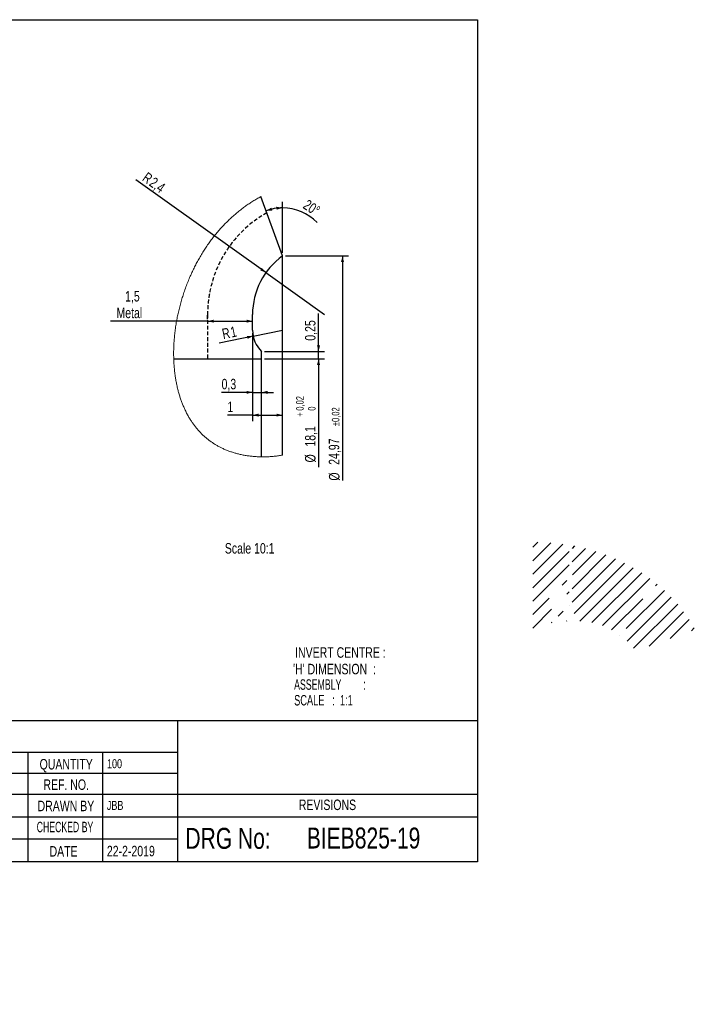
# Model space of a CAD drawing. Header units: millimetres. Extents: x 8 to 484, y -40 to 289.
# Tile 2 of 2: x 259 to 484, y -40 to 289. Entities that reach past the tile are written whole.
import ezdxf

# ---------------------------------------------------------------- set-up
doc = ezdxf.new("R2010")
doc.units = ezdxf.units.MM
doc.linetypes.add('HIDDEN', pattern=[1.905, 1.27, -0.635])
for name, color, linetype in [('DIMENSIONS', 2, 'Continuous'), ('HATCH', 3, 'Continuous'), ('HIDDEN', 3, 'HIDDEN'), ('TEXT', 2, 'Continuous')]:
    doc.layers.add(name, color=color, linetype=linetype)
doc.layers.add('OUTLINE', color=7, linetype='Continuous', lineweight=25)
doc.styles.add('SLDTEXTSTYLE0', font='TXT', dxfattribs={"width": 0.75})
doc.styles.add('SLDTEXTSTYLE1', font='TXT', dxfattribs={"width": 0.660714})
doc.styles.add('SLDTEXTSTYLE5', font='TXT', dxfattribs={"width": 0.620208})
doc.styles.add('SLDTEXTSTYLE8', font='TXT', dxfattribs={"width": 0.625})
doc.dimstyles.new('SLDDIMSTYLE12', dxfattribs={"dimtxt": 3.5, "dimasz": 2, "dimexe": 0, "dimexo": 0.0625, "dimgap": 0.875, "dimtad": 1, "dimlfac": 0.1, "dimrnd": 1e-09, "dimzin": 12, "dimdsep": 46, "dimtxsty": 'SLDTEXTSTYLE0', "dimsah": 1, "dimcen": 0.09, "dimadec": 0, "dimazin": 3, "dimtfac": 1, "dimtofl": 0, "dimtmove": 0, "dimatfit": 3, "dimfxl": 0, "dimfrac": 2, "dimtolj": 1, "dimtzin": 12, "dimarcsym": 0})
doc.dimstyles.new('SLDDIMSTYLE13', dxfattribs={"dimtxt": 3.5, "dimasz": 2, "dimexe": 0, "dimexo": 0.0625, "dimgap": 0.875, "dimtad": 1, "dimlfac": 0.1, "dimrnd": 1e-09, "dimzin": 12, "dimdsep": 46, "dimtxsty": 'SLDTEXTSTYLE0', "dimsah": 1, "dimcen": 0, "dimadec": 0, "dimazin": 3, "dimtfac": 1, "dimtofl": 0, "dimtmove": 0, "dimatfit": 3, "dimfxl": 0, "dimfrac": 2, "dimtolj": 1, "dimtzin": 12, "dimarcsym": 0})
doc.dimstyles.new('SLDDIMSTYLE14', dxfattribs={"dimtxt": 3.5, "dimasz": 2, "dimexe": 0, "dimexo": 0.0625, "dimgap": 0.875, "dimtad": 1, "dimlfac": 0.1, "dimrnd": 1e-09, "dimzin": 12, "dimdsep": 46, "dimtxsty": 'SLDTEXTSTYLE0', "dimsah": 1, "dimcen": 0.09, "dimse2": 1, "dimsd2": 1, "dimadec": 0, "dimazin": 3, "dimtol": 1, "dimtp": 0.02, "dimtfac": 1, "dimtofl": 0, "dimtmove": 0, "dimatfit": 3, "dimfxl": 0, "dimfrac": 2, "dimtolj": 1, "dimarcsym": 0})
doc.dimstyles.new('SLDDIMSTYLE15', dxfattribs={"dimtxt": 3.5, "dimasz": 2, "dimexe": 0, "dimexo": 0.0625, "dimgap": 0.875, "dimtad": 1, "dimlfac": 0.1, "dimrnd": 1e-09, "dimdsep": 46, "dimtxsty": 'SLDTEXTSTYLE0', "dimsah": 1, "dimcen": 0.09, "dimadec": 0, "dimazin": 2, "dimtfac": 1, "dimtmove": 0, "dimatfit": 0, "dimfxl": 0, "dimfrac": 2, "dimtolj": 1, "dimtzin": 12, "dimarcsym": 0})
doc.dimstyles.new('SLDDIMSTYLE16', dxfattribs={"dimtxt": 3.5, "dimasz": 2, "dimexe": 0, "dimexo": 0.0625, "dimgap": 0.875, "dimtad": 1, "dimlfac": 0.1, "dimrnd": 1e-09, "dimzin": 12, "dimdsep": 46, "dimtxsty": 'SLDTEXTSTYLE0', "dimsah": 1, "dimcen": 0.09, "dimse2": 1, "dimsd2": 1, "dimadec": 0, "dimazin": 3, "dimtol": 1, "dimtp": 0.02, "dimtm": 0.02, "dimtfac": 1, "dimtofl": 0, "dimtmove": 0, "dimatfit": 3, "dimfxl": 0, "dimfrac": 2, "dimtolj": 1, "dimarcsym": 0})
doc.dimstyles.new('SLDDIMSTYLE17', dxfattribs={"dimtxt": 3.5, "dimasz": 2, "dimexe": 0, "dimexo": 0.0625, "dimgap": 0.875, "dimtad": 1, "dimdec": 4, "dimlfac": 0.1, "dimzin": 12, "dimdsep": 46, "dimtxsty": 'SLDTEXTSTYLE0', "dimsah": 1, "dimcen": 0.09, "dimazin": 3, "dimtfac": 1, "dimtofl": 0, "dimtmove": 0, "dimatfit": 3, "dimfxl": 0, "dimfrac": 2, "dimtolj": 1, "dimtzin": 12, "dimarcsym": 0})

# ---------------------------------------------------------------- blocks, each defined once
blk = doc.blocks.new('SW_HATCH_0')
at = {"layer": 'HATCH', "color": 0}
for p, q in [((-15.89, 2.07), (-17.57, 0.39)), ((-11.55, 1.92), (-17.57, -4.1)), ((-7.49, 1.49), (-17.57, -8.59)), ((-3.65, 0.84), (-4.47, 0.02)), ((0, 0), (-4.47, -4.47)), ((-5.47, -0.98), (-17.57, -13.08)), ((6.82, -2.16), (-4.47, -13.45)), ((3.49, -1), (-4.26, -8.75)), ((-5.47, -5.47), (-17.57, -17.57)), ((10.01, -3.46), (-4.47, -17.94)), ((13.07, -4.89), (-3.72, -21.68)), ((15.99, -6.46), (-1.82, -24.27)), ((18.79, -8.15), (2.19, -24.75)), ((-6.22, -10.71), (-7.75, -12.24)), ((21.45, -9.98), (5.67, -25.76)), ((23.99, -11.93), (23.43, -12.49)), ((-5.47, -14.45), (-6.24, -15.22)), ((26.39, -14.02), (13.66, -26.75)), ((28.66, -16.24), (13.94, -30.96)), ((-12.09, -16.58), (-17.57, -22.06)), ((-5.47, -18.94), (-5.47, -18.94)), ((19.15, -16.78), (8.76, -27.16)), ((30.79, -18.6), (16.08, -33.31)), ((-11.32, -20.3), (-17.57, -26.55)), ((-7.45, -20.92), (-9.07, -22.54)), ((32.79, -21.09), (21.25, -32.63)), ((-11.19, -24.66), (-11.4, -24.87)), ((-6.22, -24.18), (-6.29, -24.25)), ((34.64, -23.73), (28.31, -30.06)), ((11.51, -28.91), (11.5, -28.91)), ((36.34, -26.52), (35.37, -27.49))]:
    blk.add_line(p, q, dxfattribs=at)
blk = doc.blocks.new('_D_15')
at = {"layer": 'DIMENSIONS'}
for p, q in [((321.92, 188.39), (289.53, 188.39)), ((321.92, 189.04), (321.92, 190.39)), ((321.92, 188.39), (336.92, 188.39)), ((336.92, 189.04), (336.92, 190.39))]:
    blk.add_line(p, q, dxfattribs=at)
for points in [[(321.92, 188.39), (323.92, 187.89), (323.92, 188.89)], [(336.92, 188.39), (334.92, 188.89), (334.92, 187.89)]]:
    blk.add_solid(points, dxfattribs=at)
at = {"layer": 'DIMENSIONS', "char_height": 3.5, "attachment_point": 1, "style": 'SLDTEXTSTYLE0'}
for s, insert in [('1,5', (294.4, 198.45)), ('Metal', (291.52, 192.9))]:
    blk.add_mtext(s, dxfattribs=dict(at, insert=insert))
blk = doc.blocks.new('_D_16')
at = {"layer": 'DIMENSIONS'}
for q in [(297.96, 235.58), (360.92, 190.66)]:
    blk.add_line((341.38, 204.6), q, dxfattribs=at)
blk.add_solid([(341.38, 204.6), (340.04, 206.17), (339.46, 205.35)], dxfattribs=at)
at = {"layer": 'DIMENSIONS', "char_height": 3.5, "attachment_point": 1, "rotation": 324.4905, "style": 'SLDTEXTSTYLE0'}
for s, insert in [('R', (301.88, 238.33)), ('2,4', (304.18, 236.68))]:
    blk.add_mtext(s, dxfattribs=dict(at, insert=insert))
blk = doc.blocks.new('_D_17')
at = {"layer": 'DIMENSIONS'}
for p, q in [((340.92, 175.78), (360.95, 175.78)), ((358.95, 175.78), (358.95, 139.66))]:
    blk.add_line(p, q, dxfattribs=at)
blk.add_solid([(358.95, 175.78), (358.45, 173.78), (359.45, 173.78)], dxfattribs=at)
at = {"layer": 'DIMENSIONS', "attachment_point": 1, "rotation": 90, "style": 'SLDTEXTSTYLE0'}
for s, insert, char_height in [('0,02', (351.48, 158.52), 2.5), ('+', (351.48, 156.5), 2.5), ('0', (355.45, 158.52), 2.5), ('18,1', (354.43, 146.53), 3.5), ('%%c', (354.43, 141.25), 3.5)]:
    blk.add_mtext(s, dxfattribs=dict(at, insert=insert, char_height=char_height))
blk = doc.blocks.new('_D_18')
at = {"layer": 'DIMENSIONS'}
for q in [(346.92, 185.42), (325.83, 181.08)]:
    blk.add_line((337.12, 183.4), q, dxfattribs=at)
blk.add_solid([(337.12, 183.4), (335.07, 183.49), (335.27, 182.51)], dxfattribs=at)
at = {"layer": 'DIMENSIONS', "char_height": 3.5, "attachment_point": 1, "rotation": 11.6476, "style": 'SLDTEXTSTYLE0'}
for s, insert in [('R', (326.48, 185.78)), ('1', (329.25, 186.35))]:
    blk.add_mtext(s, dxfattribs=dict(at, insert=insert))
blk = doc.blocks.new('_D_19')
at = {"layer": 'DIMENSIONS'}
for p, q in [((336.92, 184.42), (336.92, 162.64)), ((336.92, 164.64), (326.59, 164.64)), ((336.92, 164.64), (339.92, 164.64)), ((339.92, 164.64), (343.92, 164.64))]:
    blk.add_line(p, q, dxfattribs=at)
for points in [[(336.92, 164.64), (334.92, 165.14), (334.92, 164.14)], [(339.92, 164.64), (341.92, 164.14), (341.92, 165.14)]]:
    blk.add_solid(points, dxfattribs=at)
at = {"layer": 'DIMENSIONS', "insert": (326.59, 169.15), "char_height": 3.5, "attachment_point": 1, "style": 'SLDTEXTSTYLE0'}
blk.add_mtext('0,3', dxfattribs=at)
blk = doc.blocks.new('_D_20')
at = {"layer": 'DIMENSIONS'}
for p, q in [((336.92, 184.42), (336.92, 155.03)), ((336.92, 157.03), (328.53, 157.03)), ((336.92, 157.03), (346.92, 157.03))]:
    blk.add_line(p, q, dxfattribs=at)
for points in [[(336.92, 157.03), (338.92, 156.53), (338.92, 157.53)], [(346.92, 157.03), (344.92, 157.53), (344.92, 156.53)]]:
    blk.add_solid(points, dxfattribs=at)
at = {"layer": 'DIMENSIONS', "insert": (328.53, 161.54), "char_height": 3.5, "attachment_point": 1, "style": 'SLDTEXTSTYLE0'}
blk.add_mtext('1', dxfattribs=at)
blk = doc.blocks.new('_D_21')
at = {"layer": 'DIMENSIONS'}
for p, q in [((347.92, 210.15), (368.95, 210.15)), ((366.95, 210.15), (366.95, 135.17))]:
    blk.add_line(p, q, dxfattribs=at)
blk.add_solid([(366.95, 210.15), (366.45, 208.15), (367.45, 208.15)], dxfattribs=at)
at = {"layer": 'DIMENSIONS', "attachment_point": 1, "rotation": 90, "style": 'SLDTEXTSTYLE0'}
for s, insert, char_height in [('±0,02', (363.39, 153.38), 2.5), ('24,97', (362.38, 140.45), 3.5), ('%%c', (362.43, 135.17), 3.5)]:
    blk.add_mtext(s, dxfattribs=dict(at, insert=insert, char_height=char_height))
blk = doc.blocks.new('_D_22')
at = {"layer": 'DIMENSIONS'}
for p, q in [((358.95, 178.28), (358.95, 190.93)), ((340.92, 178.28), (360.95, 178.28)), ((358.95, 175.78), (358.95, 178.28)), ((340.92, 175.78), (360.95, 175.78)), ((358.95, 175.78), (358.95, 171.78))]:
    blk.add_line(p, q, dxfattribs=at)
for points in [[(358.95, 178.28), (359.45, 180.28), (358.45, 180.28)], [(358.95, 175.78), (358.45, 173.78), (359.45, 173.78)]]:
    blk.add_solid(points, dxfattribs=at)
at = {"layer": 'DIMENSIONS', "insert": (354.43, 181.87), "char_height": 3.5, "attachment_point": 1, "rotation": 90, "style": 'SLDTEXTSTYLE0'}
blk.add_mtext('0,25', dxfattribs=at)
blk = doc.blocks.new('_D_23')
at = {"layer": 'DIMENSIONS'}
blk.add_line((346.92, 211.15), (346.92, 228.2), dxfattribs=at)
for start, end in [(90, 110), (43.8717, 90)]:
    blk.add_arc((346.92, 210.15), 16.05, start, end, dxfattribs=at)
for points in [[(341.43, 225.23), (343.49, 225.32), (343.21, 226.28)], [(346.92, 226.2), (344.89, 226.58), (344.95, 225.58)]]:
    blk.add_solid(points, dxfattribs=at)
at = {"layer": 'DIMENSIONS', "insert": (355.42, 229.2), "char_height": 3.5, "attachment_point": 1, "rotation": 326.2397, "style": 'SLDTEXTSTYLE0'}
blk.add_mtext('20°', dxfattribs=at)

msp = doc.modelspace()

# ---------------------------------------------------------------- linework, layer by layer
at = {"color": 7, "linetype": 'Continuous', "lineweight": 18, "flags": 128}
msp.add_lwpolyline([(339.70089, 229.98118), (339.36135, 229.79496), (339.02234, 229.6052), (338.6839, 229.41191), (338.34607, 229.21512), (338.0089, 229.01487), (337.67242, 228.81117), (337.35585, 228.61599), (337.03997, 228.41779), (336.72483, 228.2166), (336.41045, 228.01246), (336.09687, 227.80537), (335.78413, 227.59536), (335.47226, 227.38245), (335.1613, 227.16667), (334.85129, 226.94803), (334.54225, 226.72658), (334.23972, 226.50634), (333.93821, 226.28343), (333.63774, 226.05785), (333.33836, 225.82964), (333.01497, 225.57921), (332.69293, 225.32572), (332.37228, 225.06923), (332.05308, 224.80972), (331.73537, 224.54726), (331.41918, 224.28186), (331.10456, 224.01356), (330.79156, 223.74236), (330.46542, 223.4552), (330.14116, 223.16493), (329.81882, 222.8716), (329.49844, 222.57523), (329.18008, 222.27587), (328.86379, 221.97352), (328.54961, 221.66824), (328.2376, 221.36006), (327.92781, 221.049), (327.62028, 220.73509), (327.31506, 220.41837), (327.01221, 220.09888), (326.72888, 219.79513), (326.44774, 219.48897), (326.16882, 219.18041), (325.89218, 218.8695), (325.61785, 218.55625), (325.32945, 218.22149), (325.0437, 217.88419), (324.76061, 217.54435), (324.48017, 217.20202), (324.20239, 216.85724), (323.92727, 216.51004), (323.67032, 216.18049), (323.41575, 215.84885), (323.16356, 215.51513), (322.91375, 215.17939), (322.66633, 214.84165), (322.4213, 214.50193), (322.17867, 214.16026), (321.93843, 213.81667), (321.7006, 213.4712), (321.46518, 213.12386), (321.2363, 212.78094), (321.00975, 212.43628), (320.78554, 212.08992), (320.56366, 211.74186), (320.32668, 211.36415), (320.09243, 210.98454), (319.86092, 210.60306), (319.63215, 210.21975), (319.40613, 209.83465), (319.18285, 209.4478), (318.97486, 209.08147), (318.76931, 208.71364), (318.56623, 208.34433), (318.3656, 207.97358), (318.16743, 207.60142), (317.97174, 207.22786), (317.77851, 206.85295), (317.58776, 206.4767), (317.39948, 206.09916), (317.21369, 205.72035), (317.03363, 205.34709), (316.85598, 204.97266), (316.68073, 204.59709), (316.50789, 204.2204), (316.3144, 203.79103), (316.12404, 203.36029), (315.93679, 202.92823), (315.75268, 202.49488), (315.57171, 202.06029), (315.39387, 201.6245), (315.21918, 201.18755), (315.04764, 200.74946), (314.87131, 200.28937), (314.69845, 199.82812), (314.52907, 199.36579), (314.36317, 198.90241), (314.20076, 198.43802), (314.04184, 197.97268), (313.89739, 197.53974), (313.75597, 197.10606), (313.61758, 196.67168), (313.48222, 196.23661), (313.34989, 195.80091), (313.22288, 195.37241), (313.09882, 194.94336), (312.97769, 194.51382), (312.85951, 194.0838), (312.74196, 193.64455), (312.62749, 193.20489), (312.5161, 192.76484), (312.4078, 192.32446), (312.30259, 191.88377), (312.20048, 191.44281), (312.10146, 191.00162), (312.00556, 190.56025), (311.91276, 190.11871), (311.82308, 189.67707), (311.73653, 189.23533), (311.65309, 188.79356), (311.57279, 188.35178), (311.49562, 187.91003), (311.41436, 187.42419), (311.33691, 186.93849), (311.26327, 186.45296), (311.19345, 185.96767), (311.12745, 185.48266), (311.07077, 185.04204), (311.01727, 184.60172), (310.96694, 184.16176), (310.91979, 183.72217), (310.87583, 183.28302), (310.83505, 182.84433), (310.79748, 182.40614), (310.76584, 182.00494), (310.73689, 181.60421), (310.71065, 181.20399), (310.68709, 180.80431), (310.66625, 180.4052), (310.64811, 180.00668), (310.63268, 179.60879), (310.61997, 179.21156), (310.60997, 178.81499), (310.6027, 178.41915), (310.59815, 178.02404), (310.59633, 177.6297), (310.59711, 177.25862), (310.60033, 176.88828), (310.60599, 176.51868), (310.61408, 176.14988), (310.62461, 175.78188), (310.63949, 175.36636), (310.6575, 174.95193), (310.67865, 174.53864), (310.70294, 174.12652), (310.73039, 173.71559), (310.76099, 173.3059), (310.79474, 172.89749), (310.83166, 172.49039), (310.87374, 172.06533), (310.9193, 171.64179), (310.96835, 171.21981), (311.02089, 170.79942), (311.07692, 170.38066), (311.13646, 169.96358), (311.19028, 169.60745), (311.24668, 169.2526), (311.30567, 168.89906), (311.36724, 168.54686), (311.43141, 168.19601), (311.49817, 167.84656), (311.56752, 167.49852), (311.64681, 167.11733), (311.72925, 166.73792), (311.81485, 166.36031), (311.9036, 165.98454), (311.99551, 165.61065), (312.07736, 165.28961), (312.16157, 164.96999), (312.24814, 164.65186), (312.33707, 164.33521), (312.42837, 164.02006), (312.52036, 163.71202), (312.61463, 163.40548), (312.71119, 163.10046), (312.81005, 162.79697), (312.9133, 162.4889), (313.01894, 162.18246), (313.12698, 161.87769), (313.23741, 161.57461), (313.35026, 161.27323), (313.46551, 160.97359), (313.58317, 160.67569), (313.70324, 160.37957), (313.82573, 160.08525), (313.95063, 159.79274), (314.07796, 159.50207), (314.2077, 159.21326), (314.33988, 158.92634), (314.47448, 158.64131), (314.62535, 158.33001), (314.77917, 158.02107), (314.93594, 157.71452), (315.09566, 157.41039), (315.25834, 157.1087), (315.4088, 156.83659), (315.5617, 156.56655), (315.71707, 156.29859), (315.87488, 156.03274), (316.03516, 155.76904), (316.19789, 155.50748), (316.36309, 155.2481), (316.51669, 155.01227), (316.67237, 154.7783), (316.83012, 154.54621), (316.98995, 154.31602), (317.15186, 154.08775), (317.31585, 153.8614), (317.48193, 153.63701), (317.6501, 153.41458), (317.82036, 153.19413), (317.99271, 152.97568), (318.16715, 152.75925), (318.34369, 152.54485), (318.51206, 152.34458), (318.6823, 152.14614), (318.85441, 151.94955), (319.02839, 151.75483), (319.20424, 151.56199), (319.41005, 151.34122), (319.61837, 151.12301), (319.8292, 150.90737), (320.04255, 150.69434), (320.25842, 150.48392), (320.47681, 150.27615), (320.69773, 150.07104), (320.90246, 149.88539), (321.10932, 149.702), (321.31831, 149.5209), (321.52942, 149.34212), (321.74268, 149.16566), (321.95806, 148.99153), (322.17559, 148.81977), (322.39525, 148.65038), (322.61706, 148.48338), (322.84101, 148.31879), (323.06711, 148.15662), (323.29536, 147.99689), (323.51253, 147.84855), (323.73162, 147.7024), (323.95262, 147.55846), (324.17554, 147.41676), (324.40038, 147.27729), (324.64093, 147.13183), (324.88359, 146.98891), (325.12834, 146.84852), (325.37514, 146.71068), (325.62396, 146.57537), (325.87476, 146.44261), (326.11302, 146.31977), (326.35298, 146.1992), (326.59463, 146.0809), (326.83794, 145.96486), (327.08287, 145.8511), (327.35812, 145.72683), (327.63532, 145.60539), (327.91444, 145.48679), (328.19544, 145.37103), (328.47828, 145.25812), (328.76293, 145.14806), (329.04934, 145.04085), (329.33748, 144.93649), (329.6266, 144.83524), (329.91736, 144.73684), (330.20973, 144.64129), (330.50367, 144.54859), (330.79914, 144.45874), (331.0961, 144.37176), (331.37743, 144.29236), (331.66003, 144.21552), (331.94385, 144.14122), (332.22888, 144.06947), (332.51508, 144.00028), (332.83583, 143.92608), (333.15796, 143.85506), (333.48142, 143.78724), (333.80617, 143.72261), (334.13215, 143.66117), (334.45934, 143.60295), (334.78768, 143.54792), (335.11713, 143.4961), (335.44765, 143.4475), (335.77919, 143.40211), (336.11171, 143.35994), (336.44516, 143.321), (336.77951, 143.28528), (337.11471, 143.25278), (337.45071, 143.22352), (337.78747, 143.1975), (338.14104, 143.17372), (338.49534, 143.15349), (338.85033, 143.13683), (339.20595, 143.12373), (339.56216, 143.11421), (339.91891, 143.10826), (340.28345, 143.10588), (340.64844, 143.10723), (341.01383, 143.11232), (341.37957, 143.12115), (341.74559, 143.13372), (342.11186, 143.15004), (342.45736, 143.16886), (342.80298, 143.19103), (343.14868, 143.21654), (343.49441, 143.24539), (343.84012, 143.2776), (344.18577, 143.31315), (344.53132, 143.35207), (344.87671, 143.39435), (345.22191, 143.43999), (345.56688, 143.489), (345.9054, 143.54041), (346.24361, 143.59508), (346.58146, 143.65301), (346.91891, 143.71421)], dxfattribs=at)
at = {"layer": 'HIDDEN'}
msp.add_line((321.91891, 190.65627), (321.91891, 175.78187), dxfattribs=at)
msp.add_arc((360.91891, 190.65627), 39, 119.5769292, 180, dxfattribs=at)
at = {"layer": 'OUTLINE'}
for p, q in [((8, 289), (412, 289)), ((412, 289), (412, 8)), ((346.91891, 210.14985), (339.70089, 229.98118)), ((346.91891, 143.71421), (346.91891, 210.14985)), ((336.91891, 185.4233), (336.91891, 190.65626)), ((339.91891, 175.78188), (339.91891, 178.28187)), ((310.62461, 175.78188), (339.91891, 175.78188)), ((339.91891, 143.10826), (339.91891, 175.78188)), ((412, 55), (8, 55)), ((312, 8), (312, 55)), ((312, 44.5), (159, 44.5)), ((262, 8), (262, 44.5)), ((287, 8), (287, 44.5)), ((159, 37.5), (312, 37.5)), ((99, 30.5), (412, 30.5)), ((159, 23), (312, 23)), ((312, 23), (412, 23)), ((312, 15.5), (99, 15.5)), ((412, 8), (8, 8))]:
    msp.add_line(p, q, dxfattribs=at)
for centre, radius, start, end in [((360.91888, 190.65628), 23.99997, 125.6852983, 180.0000337), ((346.91893, 185.42331), 10.00002, 180.0000456, 225.5729544)]:
    msp.add_arc(centre, radius, start, end, dxfattribs=at)

# ---------------------------------------------------------------- block references
at = {"layer": 'HATCH'}
msp.add_blockref('SW_HATCH_0', (447.99352, 112.53418), dxfattribs=at)

# ---------------------------------------------------------------- texts
at = {"layer": 'TEXT'}
for s, insert, char_height, attachment_point, style in [('Scale 10:1', (327.6773, 114.3399), 3.5, 1, 'SLDTEXTSTYLE0'), ('INVERT CENTRE :', (351.13201, 79.56571), 3.5, 1, 'SLDTEXTSTYLE0'), ("'H' DIMENSION  :", (350.44396, 74.03884), 3.5, 1, 'SLDTEXTSTYLE0'), ('ASSEMBLY         :', (350.79564, 68.87764), 3.5, 1, 'SLDTEXTSTYLE8'), ('SCALE   :  1:1', (350.79564, 63.64092), 3.5, 1, 'SLDTEXTSTYLE1'), ('26-600 500ml YAK DA SEBE', (185.59608, 53.07133), 5, 1, 'SLDTEXTSTYLE0'), ('QUANTITY', (274.74339, 42.28181), 3.5, 2, 'SLDTEXTSTYLE0'), ('100', (288.35518, 42.21082), 3, 1, 'SLDTEXTSTYLE0'), ('REF. NO.', (274.74262, 35.47023), 3.5, 2, 'SLDTEXTSTYLE0'), ('DRAWN BY', (274.64783, 28.36069), 3.5, 2, 'SLDTEXTSTYLE0'), ('JBB', (288.31932, 28.2897), 3, 1, 'SLDTEXTSTYLE0'), ('REVISIONS', (361.91901, 28.73986), 3.5, 2, 'SLDTEXTSTYLE0'), ('CHECKED BY', (274.33641, 21.33873), 3.5, 2, 'SLDTEXTSTYLE5'), ('DRG No:', (314.51995, 19.3028), 7, 1, 'SLDTEXTSTYLE0'), ('BIEB825-19', (355.0469, 19.40975), 7, 1, 'SLDTEXTSTYLE0'), ('DATE', (273.867, 13.20559), 3.5, 2, 'SLDTEXTSTYLE0'), ('22-2-2019', (288.31932, 13.3049), 3.5, 1, 'SLDTEXTSTYLE0')]:
    msp.add_mtext(s, dxfattribs=dict(at, insert=insert, char_height=char_height, attachment_point=attachment_point, style=style))

# ---------------------------------------------------------------- dimensions: what is measured, and where the dimension line sits
at = {"layer": 'DIMENSIONS'}
for center, mpoint, picture, middle in [((360.91891, 190.65627), (341.38246, 204.59639), '_D_16', (302.99601, 231.98685)), ((346.91891, 185.4233), (337.12483, 183.40438), '_D_18', (329.82274, 181.89916))]:
    dim = msp.add_radius_dim(center=center, mpoint=mpoint, dimstyle='SLDDIMSTYLE13', dxfattribs=at)
    dim.commit()
    dim.dimension.update_dxf_attribs({"geometry": picture, "text_midpoint": middle, "dimtype": 164})
dim = msp.add_angular_dim_2l(base=(344.13184, 225.95611), line1=((346.91891, 143.71421), (346.91891, 210.14985)), line2=((339.70089, 229.98118), (346.91891, 210.14985)), dimstyle='SLDDIMSTYLE17', dxfattribs=at)
dim.commit()
dim.dimension.update_dxf_attribs({"geometry": '_D_23', "text_midpoint": (355.83826, 223.49342), "dimtype": 162})
for base, p1, p2, angle, text, dimstyle, picture, middle in [((366.94509, 210.14985), (346.91891, -39.58611), (346.91891, 210.14985), 90, '%%c<>', 'SLDDIMSTYLE16', '_D_21', (366.94509, 148.42208)), ((336.91891, 188.38886), (321.91891, 188.03978), (336.91891, 188.03978), 0, '<>\\PMetal', 'SLDDIMSTYLE12', '_D_15', (297.63261, 188.38886)), ((358.94509, -5.21813), (339.91891, 175.78187), (339.91891, -5.21813), 90, '%%c<>', 'SLDDIMSTYLE14', '_D_17', (358.94509, 153.11863))]:
    dim = msp.add_linear_dim(base=base, p1=p1, p2=p2, angle=angle, text=text, dimstyle=dimstyle, dxfattribs=at)
    dim.commit()
    dim.dimension.update_dxf_attribs({"geometry": picture, "text_midpoint": middle, "dimtype": 160})
for base, p1, p2, angle, dimstyle, picture, middle in [((358.94509, 178.28187), (339.91891, 175.78187), (339.91891, 178.28187), 90, 'SLDDIMSTYLE15', '_D_22', (358.94509, 186.40034)), ((346.91891, 157.02708), (336.91891, 185.4233), (346.91891, 143.71421), 0, 'SLDDIMSTYLE12', '_D_20', (329.82273, 157.02708))]:
    dim = msp.add_linear_dim(base=base, p1=p1, p2=p2, angle=angle, dimstyle=dimstyle, dxfattribs=at)
    dim.commit()
    dim.dimension.update_dxf_attribs({"geometry": picture, "text_midpoint": middle, "dimtype": 160})
dim = msp.add_linear_dim(base=(339.91891, 164.63505), p1=(336.91891, 185.4233), p2=(339.91891, 178.28187), dimstyle='SLDDIMSTYLE15', dxfattribs=at)
dim.commit()
dim.dimension.update_dxf_attribs({"geometry": '_D_19', "text_midpoint": (329.82273, 164.63505), "dimtype": 160})

doc.saveas('drawing.dxf')
